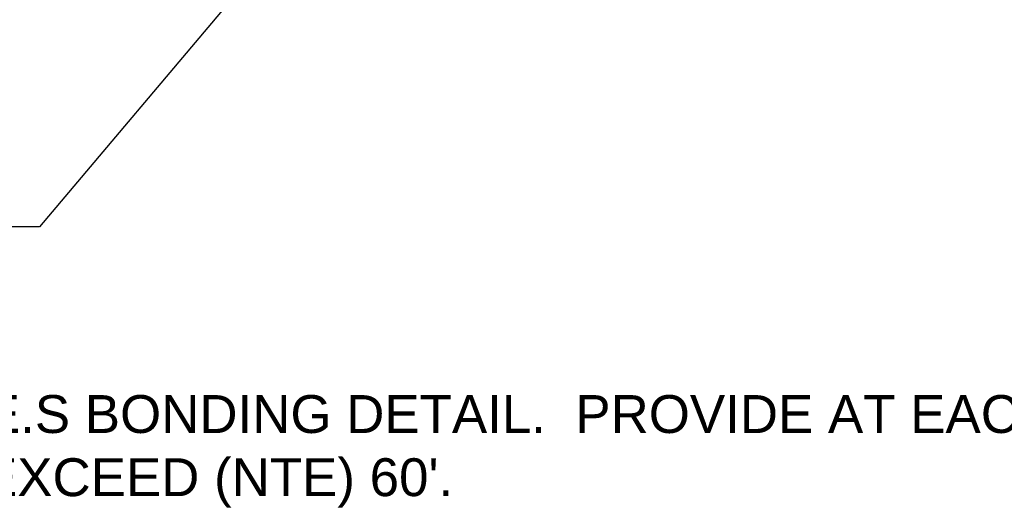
# Model space of a CAD drawing. Header units: inches. Extents: x 298 to 9722, y 170 to 7422.
# Tile 15 of 36: x 2560 to 2794, y 283 to 398. Entities that reach past the tile are written whole.
import ezdxf
from ezdxf import colors
from ezdxf.entities.mleader import LeaderData, LeaderLine
from ezdxf.math import Vec2, Vec3

# ---------------------------------------------------------------- set-up
doc = ezdxf.new("R2010")
doc.units = ezdxf.units.IN
doc.header["$MEASUREMENT"] = 0
doc.layers.add('E-ANNO-TEXT', color=7, linetype='Continuous', lineweight=25)
doc.styles.get("Standard").update_dxf_attribs({"font": 'arial.ttf'})

msp = doc.modelspace()

# ---------------------------------------------------------------- texts
at = {"layer": 'E-ANNO-TEXT', "color": 0, "insert": (2347.97094, 309.26978), "char_height": 9, "width": 562.004683, "attachment_point": 1}
msp.add_mtext("\\pxi-3,l3,t3;A.^ITYPICAL FOUNDATION TO G.E.S BONDING DETAIL.  PROVIDE AT EACH ECM CORNER AND AT DISTANCES NOT TO EXCEED (NTE) 60'.", dxfattribs=at)

# ---------------------------------------------------------------- leaders
at = {"layer": 'E-ANNO-TEXT', "color": 0}
ml = msp.add_multileader_mtext('Standard', dxfattribs=at)
ml.set_content('')
ml.set_leader_properties()
ml.build(insert=Vec2(0, 0))
ml.multileader.update_dxf_attribs({"dogleg_length": 0.36, "arrow_head_size": 12, "scale": 48})
ctx = ml.context
ctx.base_point, ctx.scale, ctx.char_height, ctx.arrow_head_size, ctx.landing_gap_size, ctx.plane_origin = Vec3(2529.46713, 349.27793), 48, 8.64, 12, 4.32, Vec3(2032.59343, 387.60516)
ctx.text_align_type = 2
notes = []
notes.append((ctx, [(1, (1, 1, 0), (2564.68491, 349.27793), (-1, 0), 26.57777, [(0, [(2662.79954, 465.29443)], 0, [])])]))
ctx.mtext.insert, ctx.mtext.alignment, ctx.mtext.flow_direction = Vec3(2533.78713, 353.59793), 3, 5
for ctx, leaders in notes:
    for number, flags, end, landing, length, lines in leaders:
        leader = LeaderData()
        leader.index, (leader.has_last_leader_line, leader.has_dogleg_vector, leader.attachment_direction) = number, flags
        leader.last_leader_point, leader.dogleg_vector, leader.dogleg_length = Vec3(end), Vec3(landing), length
        for number, points, colour, breaks in lines:
            line = LeaderLine()
            line.index, line.vertices, line.color, line.breaks = number, Vec3.list(points), colors.encode_raw_color(colour), breaks
            leader.lines.append(line)
        ctx.leaders.append(leader)

doc.saveas('drawing.dxf')
